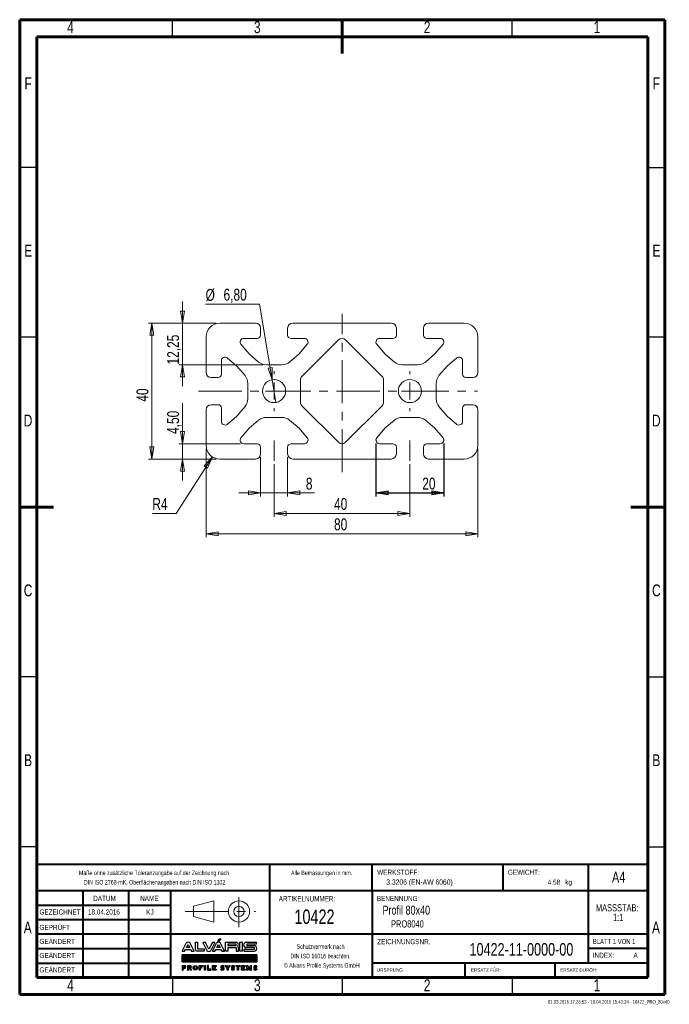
# Model space of a CAD drawing. Header units: millimetres. Extents: x 15 to 206, y 2 to 292.
import ezdxf

# ---------------------------------------------------------------- set-up
doc = ezdxf.new("R2010")
doc.units = ezdxf.units.MM
doc.header["$PDSIZE"] = -1
doc.linetypes.add('CENTERX2', pattern=[20.32, 12.7, -2.54, 2.54, -2.54])
for name, color, linetype in [('FORMAT', 7, 'Continuous'), ('GRAU', 8, 'Continuous'), ('SLD-0', 179, 'Continuous')]:
    doc.layers.add(name, color=color, linetype=linetype)
doc.styles.add('SLDTEXTSTYLE0', font='TXT', dxfattribs={"width": 0.75})
doc.styles.add('SLDTEXTSTYLE1', font='TXT', dxfattribs={"width": 0.692308})
doc.styles.add('SLDTEXTSTYLE2', font='TXT', dxfattribs={"width": 0.7})
doc.dimstyles.new('SLDDIMSTYLE0', dxfattribs={"dimtxt": 3.5, "dimasz": 3.556, "dimexe": 0, "dimexo": 0.0625, "dimgap": 0.875, "dimtad": 1, "dimrnd": 1e-09, "dimzin": 12, "dimdsep": 46, "dimtxsty": 'SLDTEXTSTYLE0', "dimblk1": 'CLOSED', "dimblk2": 'CLOSED', "dimsah": 1, "dimcen": 0.09, "dimadec": 0, "dimazin": 3, "dimtfac": 1, "dimtmove": 0, "dimatfit": 0, "dimldrblk": 'CLOSED', "dimfxl": 1, "dimfrac": 2, "dimtolj": 1, "dimtzin": 12, "dimarcsym": 0})
doc.dimstyles.new('SLDDIMSTYLE1', dxfattribs={"dimtxt": 3.5, "dimasz": 3.556, "dimexe": 0, "dimexo": 0.0625, "dimgap": 0.875, "dimtad": 1, "dimrnd": 1e-09, "dimzin": 12, "dimdsep": 46, "dimtxsty": 'SLDTEXTSTYLE0', "dimblk1": 'CLOSED', "dimblk2": 'CLOSED', "dimsah": 1, "dimcen": 0.09, "dimadec": 0, "dimazin": 3, "dimtfac": 1, "dimtofl": 0, "dimtmove": 0, "dimatfit": 3, "dimldrblk": 'CLOSED', "dimfxl": 1, "dimfrac": 2, "dimtolj": 1, "dimtzin": 12, "dimarcsym": 0})
doc.dimstyles.new('SLDDIMSTYLE2', dxfattribs={"dimtxt": 3.5, "dimasz": 3.556, "dimexe": 0, "dimexo": 0.0625, "dimgap": 0.875, "dimtad": 0, "dimtih": 1, "dimtoh": 1, "dimrnd": 1e-09, "dimzin": 12, "dimdsep": 46, "dimtxsty": 'SLDTEXTSTYLE0', "dimblk1": 'CLOSED', "dimblk2": 'CLOSED', "dimsah": 1, "dimcen": 0, "dimadec": 0, "dimazin": 3, "dimtfac": 1, "dimtofl": 0, "dimtmove": 0, "dimatfit": 3, "dimldrblk": 'CLOSED', "dimfxl": 1, "dimfrac": 2, "dimtolj": 1, "dimtzin": 12, "dimarcsym": 0})
doc.dimstyles.new('SLDDIMSTYLE3', dxfattribs={"dimtxt": 3.5, "dimasz": 3.556, "dimexe": 0, "dimexo": 0.0625, "dimgap": 0.875, "dimtad": 0, "dimtih": 1, "dimtoh": 1, "dimrnd": 1e-09, "dimzin": 12, "dimdsep": 46, "dimtxsty": 'SLDTEXTSTYLE0', "dimblk1": 'NONE', "dimblk2": 'CLOSED', "dimsah": 1, "dimcen": 0, "dimadec": 0, "dimazin": 3, "dimtfac": 1, "dimtmove": 0, "dimatfit": 3, "dimldrblk": 'NONE', "dimfxl": 1, "dimfrac": 2, "dimtolj": 1, "dimtzin": 12, "dimarcsym": 0})

# ---------------------------------------------------------------- blocks, each defined once
blk = doc.blocks.new('Block2')
at = {"color": 7, "linetype": 'Continuous', "lineweight": 0}
for p, q in [((276.07, 30.81), (282.06, 32.4)), ((282.06, 32.4), (282.06, 26.16)), ((276.07, 30.81), (276.07, 27.78)), ((276.07, 27.78), (282.06, 26.16))]:
    blk.add_line(p, q, dxfattribs=at)
at = {"color": 7, "linetype": 'CENTERX2', "lineweight": 0}
for p, q in [((289.49, 33.46), (289.49, 24.67)), ((273.66, 29.29), (294.36, 29.29))]:
    blk.add_line(p, q, dxfattribs=at)
at = {"color": 7, "linetype": 'Continuous', "lineweight": 0}
for radius in [3.12, 1.52]:
    blk.add_circle((289.49, 29.29), radius, dxfattribs=at)
blk.add_attdef('AUTOATTR7', (0, 0), '', height=1, dxfattribs=at)
blk = doc.blocks.new('ALVARIS-LOGO_BL1')
at = {"layer": 'SLD-0', "color": 2, "linetype": 'Continuous'}
for p, q in [((-368.6, 33.5), (-327.7, 110.4)), ((-325.1, 67.6), (-308.8, 98.1)), ((-308.8, 98.1), (-292.6, 67.6)), ((-249, 33.5), (-289.9, 110.4)), ((-239.9, 121.2), (-218.3, 121.2)), ((-239.9, 121.2), (-239.9, 55)), ((-218.3, 121.2), (-218.3, 55)), ((-139.8, 117.8), (-165.3, 117.8)), ((-165.3, 117.8), (-124.3, 40.9)), ((-105.4, 53.2), (-139.8, 117.8)), ((-71, 117.8), (-105.4, 53.2)), ((-45.6, 117.8), (-86.5, 40.9)), ((-71.1, 33.5), (-30.2, 110.4)), ((-45.6, 117.8), (-71, 117.8)), ((-27.6, 67.6), (-11.3, 98.1)), ((-18.5, 130.5), (-6, 152.4)), ((-18.5, 130.5), (-2.9, 130.5)), ((-11.3, 98.1), (4.9, 67.6)), ((-6, 152.4), (14.6, 152.4)), ((-2.9, 130.5), (14.6, 152.4)), ((48.5, 33.5), (7.6, 110.4)), ((59.3, 33.5), (59.3, 121.2)), ((59.3, 121.2), (161.1, 121.2)), ((82.2, 100.8), (82.2, 88)), ((161.1, 100.8), (82.2, 100.8)), ((161.1, 88), (161.1, 100.8)), ((198.5, 33.5), (198.5, 121.2)), ((198.5, 121.2), (224.9, 121.2)), ((224.9, 33.5), (224.9, 121.2)), ((260.8, 121.2), (359.8, 121.2)), ((359.8, 102.2), (267.3, 102.2)), ((267.3, 102.2), (267.3, 88)), ((359.8, 121.2), (359.8, 102.2)), ((-368.6, 33.5), (-343.2, 33.5)), ((-343.2, 33.5), (-335.2, 48.5)), ((-335.2, 48.5), (-282.4, 48.5)), ((-292.6, 67.6), (-325.1, 67.6)), ((-282.4, 48.5), (-274.4, 33.5)), ((-274.4, 33.5), (-249, 33.5)), ((-218.3, 55), (-151.8, 55)), ((-151.8, 33.5), (-218.3, 33.5)), ((-151.8, 55), (-151.8, 33.5)), ((-71.1, 33.5), (-45.7, 33.5)), ((-45.7, 33.5), (-37.7, 48.5)), ((-37.7, 48.5), (15.1, 48.5)), ((4.9, 67.6), (-27.6, 67.6)), ((15.1, 48.5), (23.1, 33.5)), ((23.1, 33.5), (48.5, 33.5)), ((82.2, 33.5), (59.3, 33.5)), ((82.2, 88), (161.1, 88)), ((82.2, 67.6), (82.2, 33.5)), ((82.2, 67.6), (161.1, 67.6)), ((161.1, 67.6), (161.1, 33.5)), ((161.1, 33.5), (184, 33.5)), ((184, 33.5), (184, 67.6)), ((224.9, 33.5), (198.5, 33.5)), ((241.1, 33.5), (241.1, 52.7)), ((241.1, 52.7), (341.3, 52.7)), ((241.1, 33.5), (340, 33.5)), ((341.3, 67.6), (260.8, 67.6)), ((267.3, 88), (340, 88)), ((341.3, 52.7), (341.3, 67.6)), ((-368.6, -1.7), (365.4, -1.7)), ((-368.6, -72.5), (-368.6, -1.7)), ((365.4, -1.7), (-368.6, -1.7)), ((-368.6, -1.7), (-368.6, -72.5)), ((-368.6, -71.5), (-298.8, -1.7)), ((-368.6, -67.5), (-302.8, -1.7)), ((-368.6, -63.6), (-306.7, -1.7)), ((-368.6, -59.6), (-310.7, -1.7)), ((-368.6, -55.7), (-314.6, -1.7)), ((-368.6, -51.7), (-318.6, -1.7)), ((-368.6, -47.8), (-322.5, -1.7)), ((-368.6, -43.8), (-326.5, -1.7)), ((-368.6, -39.9), (-330.5, -1.7)), ((-368.6, -35.9), (-334.4, -1.7)), ((-368.6, -31.9), (-338.4, -1.7)), ((-368.6, -28), (-342.3, -1.7)), ((-368.6, -24), (-346.3, -1.7)), ((-368.6, -20.1), (-350.2, -1.7)), ((-368.6, -16.1), (-354.2, -1.7)), ((-368.6, -12.2), (-358.1, -1.7)), ((-368.6, -8.2), (-362.1, -1.7)), ((-368.6, -4.3), (-366, -1.7)), ((365.4, -72.5), (-368.6, -72.5)), ((-368.6, -72.5), (365.4, -72.5)), ((-365.7, -72.5), (-294.9, -1.7)), ((-361.7, -72.5), (-290.9, -1.7)), ((-357.8, -72.5), (-287, -1.7)), ((-353.8, -72.5), (-283, -1.7)), ((-349.8, -72.5), (-279.1, -1.7)), ((-345.9, -72.5), (-275.1, -1.7)), ((-341.9, -72.5), (-271.2, -1.7)), ((-338, -72.5), (-267.2, -1.7)), ((-334, -72.5), (-263.2, -1.7)), ((-330.1, -72.5), (-259.3, -1.7)), ((-326.1, -72.5), (-255.3, -1.7)), ((-322.2, -72.5), (-251.4, -1.7)), ((-318.2, -72.5), (-247.4, -1.7)), ((-314.3, -72.5), (-243.5, -1.7)), ((-310.3, -72.5), (-239.5, -1.7)), ((-306.4, -72.5), (-235.6, -1.7)), ((-302.4, -72.5), (-231.6, -1.7)), ((-298.5, -72.5), (-227.7, -1.7)), ((-294.5, -72.5), (-223.7, -1.7)), ((-290.5, -72.5), (-219.8, -1.7)), ((-286.6, -72.5), (-215.8, -1.7)), ((-282.6, -72.5), (-211.8, -1.7)), ((-278.7, -72.5), (-207.9, -1.7)), ((-274.7, -72.5), (-203.9, -1.7)), ((-270.8, -72.5), (-200, -1.7)), ((-266.8, -72.5), (-196, -1.7)), ((-262.9, -72.5), (-192.1, -1.7)), ((-258.9, -72.5), (-188.1, -1.7)), ((-255, -72.5), (-184.2, -1.7)), ((-251, -72.5), (-180.2, -1.7)), ((-247.1, -72.5), (-176.3, -1.7)), ((-243.1, -72.5), (-172.3, -1.7)), ((-239.2, -72.5), (-168.4, -1.7)), ((-235.2, -72.5), (-164.4, -1.7)), ((-231.2, -72.5), (-160.5, -1.7)), ((-227.3, -72.5), (-156.5, -1.7)), ((-223.3, -72.5), (-152.5, -1.7)), ((-219.4, -72.5), (-148.6, -1.7)), ((-215.4, -72.5), (-144.6, -1.7)), ((-211.5, -72.5), (-140.7, -1.7)), ((-207.5, -72.5), (-136.7, -1.7)), ((-203.6, -72.5), (-132.8, -1.7)), ((-199.6, -72.5), (-128.8, -1.7)), ((-195.7, -72.5), (-124.9, -1.7)), ((-191.7, -72.5), (-120.9, -1.7)), ((-187.8, -72.5), (-117, -1.7)), ((-183.8, -72.5), (-113, -1.7)), ((-179.8, -72.5), (-109.1, -1.7)), ((-175.9, -72.5), (-105.1, -1.7)), ((-171.9, -72.5), (-101.2, -1.7)), ((-168, -72.5), (-97.2, -1.7)), ((-164, -72.5), (-93.2, -1.7)), ((-160.1, -72.5), (-89.3, -1.7)), ((-156.1, -72.5), (-85.3, -1.7)), ((-152.2, -72.5), (-81.4, -1.7)), ((-148.2, -72.5), (-77.4, -1.7)), ((-144.3, -72.5), (-73.5, -1.7)), ((-140.3, -72.5), (-69.5, -1.7)), ((-136.4, -72.5), (-65.6, -1.7)), ((-132.4, -72.5), (-61.6, -1.7)), ((-128.5, -72.5), (-57.7, -1.7)), ((-124.5, -72.5), (-53.7, -1.7)), ((-120.5, -72.5), (-49.8, -1.7)), ((-116.6, -72.5), (-45.8, -1.7)), ((-112.6, -72.5), (-41.8, -1.7)), ((-108.7, -72.5), (-37.9, -1.7)), ((-104.7, -72.5), (-33.9, -1.7)), ((-100.8, -72.5), (-30, -1.7)), ((-96.8, -72.5), (-26, -1.7)), ((-92.9, -72.5), (-22.1, -1.7)), ((-88.9, -72.5), (-18.1, -1.7)), ((-85, -72.5), (-14.2, -1.7)), ((-81, -72.5), (-10.2, -1.7)), ((-77.1, -72.5), (-6.3, -1.7)), ((-73.1, -72.5), (-2.3, -1.7)), ((-69.2, -72.5), (1.6, -1.7)), ((-65.2, -72.5), (5.6, -1.7)), ((-61.2, -72.5), (9.5, -1.7)), ((-57.3, -72.5), (13.5, -1.7)), ((-53.3, -72.5), (17.5, -1.7)), ((-49.4, -72.5), (21.4, -1.7)), ((-45.4, -72.5), (25.4, -1.7)), ((-41.5, -72.5), (29.3, -1.7)), ((-37.5, -72.5), (33.3, -1.7)), ((-33.6, -72.5), (37.2, -1.7)), ((-29.6, -72.5), (41.2, -1.7)), ((-25.7, -72.5), (45.1, -1.7)), ((-21.7, -72.5), (49.1, -1.7)), ((-17.8, -72.5), (53, -1.7)), ((-13.8, -72.5), (57, -1.7)), ((-9.8, -72.5), (60.9, -1.7)), ((-5.9, -72.5), (64.9, -1.7)), ((-1.9, -72.5), (68.8, -1.7)), ((2, -72.5), (72.8, -1.7)), ((6, -72.5), (76.8, -1.7)), ((9.9, -72.5), (80.7, -1.7)), ((13.9, -72.5), (84.7, -1.7)), ((17.8, -72.5), (88.6, -1.7)), ((21.8, -72.5), (92.6, -1.7)), ((25.7, -72.5), (96.5, -1.7)), ((29.7, -72.5), (100.5, -1.7)), ((33.6, -72.5), (104.4, -1.7)), ((37.6, -72.5), (108.4, -1.7)), ((41.5, -72.5), (112.3, -1.7)), ((45.5, -72.5), (116.3, -1.7)), ((49.5, -72.5), (120.2, -1.7)), ((53.4, -72.5), (124.2, -1.7)), ((57.4, -72.5), (128.1, -1.7)), ((61.3, -72.5), (132.1, -1.7)), ((65.3, -72.5), (136.1, -1.7)), ((69.2, -72.5), (140, -1.7)), ((73.2, -72.5), (144, -1.7)), ((77.1, -72.5), (147.9, -1.7)), ((81.1, -72.5), (151.9, -1.7)), ((85, -72.5), (155.8, -1.7)), ((89, -72.5), (159.8, -1.7)), ((92.9, -72.5), (163.7, -1.7)), ((96.9, -72.5), (167.7, -1.7)), ((100.8, -72.5), (171.6, -1.7)), ((104.8, -72.5), (175.6, -1.7)), ((108.8, -72.5), (179.5, -1.7)), ((112.7, -72.5), (183.5, -1.7)), ((116.7, -72.5), (187.5, -1.7)), ((120.6, -72.5), (191.4, -1.7)), ((124.6, -72.5), (195.4, -1.7)), ((128.5, -72.5), (199.3, -1.7)), ((132.5, -72.5), (203.3, -1.7)), ((136.4, -72.5), (207.2, -1.7)), ((140.4, -72.5), (211.2, -1.7)), ((144.3, -72.5), (215.1, -1.7)), ((148.3, -72.5), (219.1, -1.7)), ((152.2, -72.5), (223, -1.7)), ((156.2, -72.5), (227, -1.7)), ((160.1, -72.5), (230.9, -1.7)), ((164.1, -72.5), (234.9, -1.7)), ((168.1, -72.5), (238.8, -1.7)), ((172, -72.5), (242.8, -1.7)), ((176, -72.5), (246.8, -1.7)), ((179.9, -72.5), (250.7, -1.7)), ((183.9, -72.5), (254.7, -1.7)), ((187.8, -72.5), (258.6, -1.7)), ((191.8, -72.5), (262.6, -1.7)), ((195.7, -72.5), (266.5, -1.7)), ((199.7, -72.5), (270.5, -1.7)), ((203.6, -72.5), (274.4, -1.7)), ((207.6, -72.5), (278.4, -1.7)), ((211.5, -72.5), (282.3, -1.7)), ((215.5, -72.5), (286.3, -1.7)), ((219.5, -72.5), (290.2, -1.7)), ((223.4, -72.5), (294.2, -1.7)), ((227.4, -72.5), (298.1, -1.7)), ((231.3, -72.5), (302.1, -1.7)), ((235.3, -72.5), (306.1, -1.7)), ((239.2, -72.5), (310, -1.7)), ((243.2, -72.5), (314, -1.7)), ((247.1, -72.5), (317.9, -1.7)), ((251.1, -72.5), (321.9, -1.7)), ((255, -72.5), (325.8, -1.7)), ((259, -72.5), (329.8, -1.7)), ((262.9, -72.5), (333.7, -1.7)), ((266.9, -72.5), (337.7, -1.7)), ((270.8, -72.5), (341.6, -1.7)), ((274.8, -72.5), (345.6, -1.7)), ((278.8, -72.5), (349.5, -1.7)), ((282.7, -72.5), (353.5, -1.7)), ((286.7, -72.5), (357.5, -1.7)), ((290.6, -72.5), (361.4, -1.7)), ((294.6, -72.5), (365.4, -1.7)), ((298.5, -72.5), (365.4, -5.6)), ((302.5, -72.5), (365.4, -9.5)), ((306.4, -72.5), (365.4, -13.5)), ((310.4, -72.5), (365.4, -17.4)), ((314.3, -72.5), (365.4, -21.4)), ((318.3, -72.5), (365.4, -25.3)), ((322.2, -72.5), (365.4, -29.3)), ((326.2, -72.5), (365.4, -33.2)), ((330.1, -72.5), (365.4, -37.2)), ((334.1, -72.5), (365.4, -41.1)), ((338.1, -72.5), (365.4, -45.1)), ((342, -72.5), (365.4, -49.1)), ((346, -72.5), (365.4, -53)), ((349.9, -72.5), (365.4, -57)), ((353.9, -72.5), (365.4, -60.9)), ((357.8, -72.5), (365.4, -64.9)), ((361.8, -72.5), (365.4, -68.8)), ((365.4, -1.7), (365.4, -72.5)), ((365.4, -72.5), (365.4, -1.7)), ((-368.6, -108.1), (-368.6, -152.4)), ((-368.6, -108.1), (-345.2, -108.1)), ((-368.6, -152.4), (-359.4, -152.4)), ((-359.4, -127.2), (-359.4, -117.3)), ((-359.4, -117.3), (-346.2, -117.3)), ((-359.4, -127.2), (-346.2, -127.2)), ((-359.4, -152.4), (-359.4, -136.5)), ((-359.4, -136.5), (-345.2, -136.5)), ((-314.5, -108.1), (-314.5, -152.4)), ((-314.5, -108.1), (-291.1, -108.1)), ((-314.5, -152.4), (-305.3, -152.4)), ((-305.3, -127.2), (-305.3, -117.3)), ((-305.3, -117.3), (-292, -117.3)), ((-305.3, -127.2), (-292, -127.2)), ((-305.3, -152.4), (-305.3, -136.5)), ((-305.3, -136.5), (-295.3, -136.5)), ((-295.3, -136.5), (-286.5, -152.4)), ((-275, -152.4), (-286.5, -152.4)), ((-284.6, -134.9), (-275, -152.4)), ((-200.9, -108.1), (-166.2, -108.1)), ((-200.9, -152.4), (-200.9, -108.1)), ((-191.2, -152.4), (-200.9, -152.4)), ((-166.2, -117.3), (-191.2, -117.3)), ((-191.2, -117.3), (-191.2, -124.8)), ((-191.2, -124.8), (-176.7, -124.8)), ((-176.7, -133.5), (-191.2, -133.5)), ((-191.2, -133.5), (-191.2, -152.4)), ((-176.7, -124.8), (-176.7, -133.5)), ((-166.2, -108.1), (-166.2, -117.3)), ((-149.7, -108.1), (-140, -108.1)), ((-149.7, -152.4), (-149.7, -108.1)), ((-140, -152.4), (-149.7, -152.4)), ((-140, -108.1), (-140, -152.4)), ((-119.3, -108.1), (-119.3, -152.4)), ((-109.6, -108.1), (-119.3, -108.1)), ((-119.3, -152.4), (-85.2, -152.4)), ((-109.6, -142.7), (-109.6, -108.1)), ((-85.2, -142.7), (-109.6, -142.7)), ((-85.2, -152.4), (-85.2, -142.7)), ((-68.9, -152.4), (-68.9, -108.1)), ((-68.9, -108.1), (-35, -108.1)), ((-35, -152.4), (-68.9, -152.4)), ((-35, -117.3), (-58.9, -117.3)), ((-58.9, -117.3), (-58.9, -124.8)), ((-58.9, -124.8), (-45.3, -124.8)), ((-45.3, -132.9), (-58.9, -132.9)), ((-58.9, -132.9), (-58.9, -142.7)), ((-58.9, -142.7), (-35, -142.7)), ((-45.3, -124.8), (-45.3, -132.9)), ((-35, -108.1), (-35, -117.3)), ((-35, -142.7), (-35, -152.4)), ((17.6, -139.1), (10.3, -145.2)), ((27, -126.1), (28.9, -126.1)), ((27, -135.3), (28.9, -135.3)), ((38.3, -122.2), (45.7, -116.2)), ((55.9, -108.1), (67.4, -108.1)), ((74.5, -135.1), (55.9, -108.1)), ((67.4, -108.1), (79.2, -127.4)), ((74.5, -152.4), (74.5, -135.1)), ((83.9, -152.4), (74.5, -152.4)), ((79.2, -127.4), (91, -108.1)), ((102.5, -108.1), (83.9, -135.1)), ((83.9, -135.1), (83.9, -152.4)), ((91, -108.1), (102.5, -108.1)), ((120.4, -139.1), (113, -145.2)), ((129.8, -126.1), (131.6, -126.1)), ((129.8, -135.3), (131.6, -135.3)), ((141.1, -122.2), (148.4, -116.2)), ((161.8, -117.3), (161.8, -108.1)), ((161.8, -108.1), (199.3, -108.1)), ((175.8, -117.3), (161.8, -117.3)), ((175.8, -152.4), (175.8, -117.3)), ((185.6, -152.4), (175.8, -152.4)), ((199.3, -117.3), (185.6, -117.3)), ((185.6, -117.3), (185.6, -152.4)), ((199.3, -108.1), (199.3, -117.3)), ((216.2, -152.4), (216.2, -108.1)), ((216.2, -108.1), (250.1, -108.1)), ((250.1, -152.4), (216.2, -152.4)), ((250.1, -117.3), (226.2, -117.3)), ((226.2, -117.3), (226.2, -124.8)), ((226.2, -124.8), (239.8, -124.8)), ((239.8, -132.9), (226.2, -132.9)), ((226.2, -132.9), (226.2, -142.7)), ((226.2, -142.7), (250.1, -142.7)), ((239.8, -124.8), (239.8, -132.9)), ((250.1, -108.1), (250.1, -117.3)), ((250.1, -142.7), (250.1, -152.4)), ((268.4, -152.4), (268.4, -108.1)), ((268.4, -108.1), (278, -108.1)), ((278.4, -152.4), (268.4, -152.4)), ((291.1, -134.4), (278, -108.1)), ((278.4, -127.9), (291.1, -152.4)), ((278.4, -127.9), (278.4, -152.4)), ((291.1, -134.4), (304.2, -108.1)), ((303.8, -127.9), (291.1, -152.4)), ((303.8, -127.9), (303.8, -152.4)), ((303.8, -152.4), (313.8, -152.4)), ((304.2, -108.1), (313.8, -108.1)), ((313.8, -152.4), (313.8, -108.1)), ((340.6, -139.1), (333.2, -145.2)), ((350, -126.1), (351.9, -126.1)), ((350, -135.3), (351.9, -135.3)), ((361.3, -122.2), (368.6, -116.2))]:
    blk.add_line(p, q, dxfattribs=at)
for centre, radius, start, end in [((-308.8, 99.3), 21.9, 30.42764, 149.57236), ((-11.3, 99.3), 21.9, 30.42764, 149.57236), ((156.9, 94.5), 27, 321.76228, 80.96222), ((262.3, 94.4), 26.9, 93.03544, 266.96456), ((-218.3, 55), 21.6, 180, 270), ((-105.4, 52), 21.9, 210.42764, 329.57236), ((161, 61.2), 23.9, 15.46235, 43.90993), ((338.1, 60.7), 27.3, 273.93117, 86.06883), ((-346.2, -122.3), 4.96, 270, 90), ((-345.2, -122.3), 14.2, 270, 90), ((-292, -122.3), 4.96, 270, 90), ((-291.1, -122.3), 14.2, 297.02151, 90), ((28.9, -127.2), 16.5, 226.72744, 270.01421), ((27, -134.2), 16.5, 46.72744, 90.01421), ((131.6, -127.2), 16.5, 226.72744, 270.01421), ((129.8, -134.2), 16.5, 46.72744, 90.01421), ((351.9, -127.2), 16.5, 226.72744, 270.01421), ((350, -134.2), 16.5, 46.72744, 90.01421)]:
    blk.add_arc(centre, radius, start, end, dxfattribs=at)
for centre, major_axis, ratio in [((-239.3, -130.2), (0, 22.2), 0.948396), ((-239.3, -130.1), (0, 13.9), 0.802774)]:
    blk.add_ellipse(centre, major_axis=major_axis, ratio=ratio, dxfattribs=at)
for centre, major_axis, ratio, start_param, end_param in [((27, -122.1), (-16.6, 0), 0.794296, 4.712389, 7.853982), ((28.9, -139.2), (20.9, 0), 0.630369, 3.608164, 4.712389), ((27, -121.9), (-6.28, 0), 0.661774, 4.712389, 7.853982), ((27, -122.1), (-20.9, 0), 0.630369, 3.608164, 4.712389), ((28.9, -139.2), (16.6, 0), 0.794296, 4.712389, 7.853982), ((28.9, -139.5), (6.28, 0), 0.661774, 4.712389, 7.853982), ((129.8, -122.1), (-16.6, 0), 0.794296, 4.712389, 7.853982), ((131.6, -139.2), (20.9, 0), 0.630369, 3.608164, 4.712389), ((129.8, -121.9), (-6.28, 0), 0.661774, 4.712389, 7.853982), ((129.8, -122.1), (-20.9, 0), 0.630369, 3.608164, 4.712389), ((131.6, -139.2), (16.6, 0), 0.794296, 4.712389, 7.853982), ((131.6, -139.5), (6.28, 0), 0.661774, 4.712389, 7.853982), ((350, -122.1), (-16.6, 0), 0.794296, 4.712389, 7.853982), ((351.9, -139.2), (20.9, 0), 0.630369, 3.608164, 4.712389), ((350, -121.9), (-6.28, 0), 0.661774, 4.712389, 7.853982), ((350, -122.1), (-20.9, 0), 0.630369, 3.608164, 4.712389), ((351.9, -139.2), (16.6, 0), 0.794296, 4.712389, 7.853982), ((351.9, -139.5), (6.28, 0), 0.661774, 4.712389, 7.853982)]:
    blk.add_ellipse(centre, major_axis=major_axis, ratio=ratio, start_param=start_param, end_param=end_param, dxfattribs=at)
blk = doc.blocks.new('SW_NOTE_0')
at = {"color": 0, "linetype": 'Continuous', "lineweight": 0, "char_height": 2.117, "attachment_point": 2, "style": 'SLDTEXTSTYLE0'}
for s, insert in [('MASSSTAB:', (6.98, 2.73)), ('1:1', (7.25, -0.09))]:
    blk.add_mtext(s, dxfattribs=dict(at, insert=insert))
blk = doc.blocks.new('SW_NOTE_1')
at = {"color": 0, "linetype": 'Continuous', "lineweight": 0, "char_height": 1.3229, "attachment_point": 2, "style": 'SLDTEXTSTYLE2'}
for s, insert in [('Schutzvermerk nach', (8.16, 1.71)), ('DIN ISO 16016 beachten.', (8.15, -1.06)), ('© Alvaris Profile Systems GmbH', (8.5, -3.82))]:
    blk.add_mtext(s, dxfattribs=dict(at, insert=insert))
blk = doc.blocks.new('SW_NOTE_2')
at = {"color": 0, "linetype": 'Continuous', "lineweight": 0, "char_height": 1.3229, "attachment_point": 2, "style": 'SLDTEXTSTYLE2'}
for s, insert in [('Maße ohne zusätzliche Toleranzangabe auf der Zeichnung nach', (25.55, 1.71)), ('DIN ISO 2768-mK, Oberflächenangaben nach DIN ISO 1302', (25.69, -1.06))]:
    blk.add_mtext(s, dxfattribs=dict(at, insert=insert))
blk = doc.blocks.new('_CLOSED')
at = {"color": 0, "linetype": 'ByBlock', "lineweight": -2}
for p, q in [((-1, 0.166667), (0, 0)), ((-1, 0.166667), (-1, -0.166667)), ((0, 0), (-1, -0.166667)), ((0, 0), (-1, 0))]:
    blk.add_line(p, q, dxfattribs=at)
blk = doc.blocks.new('_D')
at = {"layer": 'GRAU'}
for p, q in [((119.9, 167.24), (119.9, 151.66)), ((139.9, 167.24), (139.9, 151.66)), ((119.9, 152.66), (139.9, 152.66))]:
    blk.add_line(p, q, dxfattribs=at)
at = {"layer": 'GRAU', "xscale": 3.556, "yscale": 3.556}
for p, rotation in [((119.9, 152.66), 180.0000000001), ((139.9, 152.66), 1e-10)]:
    blk.add_blockref('_CLOSED', p, dxfattribs=dict(at, rotation=rotation))
at = {"layer": 'GRAU', "insert": (133.54, 157.17), "char_height": 3.5, "attachment_point": 1, "style": 'SLDTEXTSTYLE0'}
blk.add_mtext('20', dxfattribs=at)
blk = doc.blocks.new('_D_1')
at = {"color": 7, "linetype": 'Continuous', "lineweight": 0}
for p, q in [((89.9, 161.16), (89.9, 145.66)), ((129.9, 161.16), (129.9, 145.66)), ((89.9, 146.66), (129.9, 146.66))]:
    blk.add_line(p, q, dxfattribs=at)
at = {"color": 7, "linetype": 'Continuous', "lineweight": 0, "xscale": 3.556, "yscale": 3.556, "rotation": 180}
blk.add_blockref('_CLOSED', (89.9, 146.66, -500), dxfattribs=at)
at = {"color": 7, "linetype": 'Continuous', "lineweight": 0, "xscale": 3.556, "yscale": 3.556}
blk.add_blockref('_CLOSED', (129.9, 146.66, -500), dxfattribs=at)
at = {"color": 7, "linetype": 'Continuous', "lineweight": 0, "insert": (107.56, 151.17), "char_height": 3.5, "attachment_point": 1, "style": 'SLDTEXTSTYLE0'}
blk.add_mtext('40', dxfattribs=at)
blk = doc.blocks.new('_D_2')
at = {"color": 7, "linetype": 'Continuous', "lineweight": 0}
for p, q in [((69.9, 165.66), (69.9, 139.66)), ((149.9, 165.66), (149.9, 139.66)), ((69.9, 140.66), (149.9, 140.66))]:
    blk.add_line(p, q, dxfattribs=at)
at = {"color": 7, "linetype": 'Continuous', "lineweight": 0, "xscale": 3.556, "yscale": 3.556, "rotation": 180}
blk.add_blockref('_CLOSED', (69.9, 140.66, -500), dxfattribs=at)
at = {"color": 7, "linetype": 'Continuous', "lineweight": 0, "xscale": 3.556, "yscale": 3.556}
blk.add_blockref('_CLOSED', (149.9, 140.66, -500), dxfattribs=at)
at = {"color": 7, "linetype": 'Continuous', "lineweight": 0, "insert": (107.56, 145.17), "char_height": 3.5, "attachment_point": 1, "style": 'SLDTEXTSTYLE0'}
blk.add_mtext('80', dxfattribs=at)
blk = doc.blocks.new('_D_3')
at = {"color": 7, "linetype": 'Continuous', "lineweight": 0}
for p, q in [((62.93, 167.16), (62.93, 179.09)), ((79.99, 167.16), (61.93, 167.16)), ((62.93, 162.66), (62.93, 167.16)), ((72.9, 162.66), (61.93, 162.66)), ((62.93, 162.66), (62.93, 156.31))]:
    blk.add_line(p, q, dxfattribs=at)
at = {"color": 7, "linetype": 'Continuous', "lineweight": 0, "xscale": 3.556, "yscale": 3.556}
for p, rotation in [((62.93, 167.16, -500), 270), ((62.93, 162.66, -500), 90)]:
    blk.add_blockref('_CLOSED', p, dxfattribs=dict(at, rotation=rotation))
at = {"color": 7, "linetype": 'Continuous', "lineweight": 0, "insert": (58.42, 170.04), "char_height": 3.5, "attachment_point": 1, "rotation": 90, "style": 'SLDTEXTSTYLE0'}
blk.add_mtext('4,50', dxfattribs=at)
blk = doc.blocks.new('_D_4')
at = {"color": 7, "linetype": 'Continuous', "lineweight": 0}
for p, q in [((62.93, 202.66), (62.93, 209.01)), ((72.9, 202.66), (61.93, 202.66)), ((62.93, 202.66), (62.93, 190.41)), ((86.71, 190.41), (61.93, 190.41)), ((62.93, 190.41), (62.93, 184.06))]:
    blk.add_line(p, q, dxfattribs=at)
at = {"color": 7, "linetype": 'Continuous', "lineweight": 0, "xscale": 3.556, "yscale": 3.556}
for p, rotation in [((62.93, 202.66, -500), 270), ((62.93, 190.41, -500), 90)]:
    blk.add_blockref('_CLOSED', p, dxfattribs=dict(at, rotation=rotation))
at = {"color": 7, "linetype": 'Continuous', "lineweight": 0, "insert": (58.42, 190.48), "char_height": 3.5, "attachment_point": 1, "rotation": 90, "style": 'SLDTEXTSTYLE0'}
blk.add_mtext('12,25', dxfattribs=at)
blk = doc.blocks.new('_D_5')
at = {"color": 7, "linetype": 'Continuous', "lineweight": 0}
for p, q in [((72.9, 202.66), (52.9, 202.66)), ((53.9, 202.66), (53.9, 162.66)), ((72.9, 162.66), (52.9, 162.66))]:
    blk.add_line(p, q, dxfattribs=at)
at = {"color": 7, "linetype": 'Continuous', "lineweight": 0, "xscale": 3.556, "yscale": 3.556}
for p, rotation in [((53.9, 202.66, -500), 90), ((53.9, 162.66, -500), 270)]:
    blk.add_blockref('_CLOSED', p, dxfattribs=dict(at, rotation=rotation))
at = {"color": 7, "linetype": 'Continuous', "lineweight": 0, "insert": (49.39, 179.55), "char_height": 3.5, "attachment_point": 1, "rotation": 90, "style": 'SLDTEXTSTYLE0'}
blk.add_mtext('40', dxfattribs=at)
blk = doc.blocks.new('_D_6')
at = {"color": 7, "linetype": 'Continuous', "lineweight": 0}
for p, q in [((71.74, 163.29), (61.06, 146.66)), ((61.06, 146.66), (54.06, 146.66))]:
    blk.add_line(p, q, dxfattribs=at)
at = {"color": 7, "linetype": 'Continuous', "lineweight": 0, "xscale": 3.556, "yscale": 3.556, "rotation": 57.2994131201}
blk.add_blockref('_CLOSED', (71.74, 163.29, -500), dxfattribs=at)
at = {"color": 7, "linetype": 'Continuous', "lineweight": 0, "insert": (54.06, 151.17), "char_height": 3.5, "attachment_point": 1, "style": 'SLDTEXTSTYLE0'}
blk.add_mtext('R4', dxfattribs=at)
blk = doc.blocks.new('_D_7')
at = {"color": 7, "linetype": 'Continuous', "lineweight": 0}
for p, q in [((85.65, 208.22), (69.74, 208.22)), ((89.35, 186.01), (85.65, 208.22)), ((90.46, 179.3), (89.35, 186.01))]:
    blk.add_line(p, q, dxfattribs=at)
at = {"color": 7, "linetype": 'Continuous', "lineweight": 0, "xscale": 3.556, "yscale": 3.556, "rotation": 279.4396938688}
blk.add_blockref('_CLOSED', (89.35, 186.01, -500), dxfattribs=at)
at = {"color": 7, "linetype": 'Continuous', "lineweight": 0, "char_height": 3.5, "attachment_point": 1, "style": 'SLDTEXTSTYLE0'}
for s, insert in [('%%c', (69.74, 212.73)), ('6,80', (75.02, 212.78))]:
    blk.add_mtext(s, dxfattribs=dict(at, insert=insert))
blk = doc.blocks.new('_NONE')
blk = doc.blocks.new('_D_8')
at = {"color": 7, "linetype": 'Continuous', "lineweight": 0}
for p, q in [((85.9, 163.16), (85.9, 151.66)), ((93.9, 163.16), (93.9, 151.66)), ((85.9, 152.66), (79.55, 152.66)), ((85.9, 152.66), (93.9, 152.66)), ((93.9, 152.66), (101.85, 152.66))]:
    blk.add_line(p, q, dxfattribs=at)
at = {"color": 7, "linetype": 'Continuous', "lineweight": 0, "xscale": 3.556, "yscale": 3.556}
blk.add_blockref('_CLOSED', (85.9, 152.66, -500), dxfattribs=at)
at = {"color": 7, "linetype": 'Continuous', "lineweight": 0, "xscale": 3.556, "yscale": 3.556, "rotation": 180}
blk.add_blockref('_CLOSED', (93.9, 152.66, -500), dxfattribs=at)
at = {"color": 7, "linetype": 'Continuous', "lineweight": 0, "insert": (99.26, 157.17), "char_height": 3.5, "attachment_point": 1, "style": 'SLDTEXTSTYLE0'}
blk.add_mtext('8', dxfattribs=at)
blk = doc.blocks.new('SW_CENTERMARKSYMBOL_0')
at = {"color": 0, "linetype": 'Continuous', "lineweight": 0}
for p, q in [((0, 5), (0, 5.9)), ((-5, 0), (-5.9, 0)), ((0, 0), (-2.5, 0)), ((0, 0), (0, 2.5)), ((0, 0), (0, -2.5)), ((0, 0), (2.5, 0)), ((5, 0), (5.9, 0)), ((0, -5), (0, -5.9))]:
    blk.add_line(p, q, dxfattribs=at)
blk = doc.blocks.new('SW_CENTERMARKSYMBOL_1')
at = {"color": 0, "linetype": 'Continuous', "lineweight": 0}
for p, q in [((0, 5), (0, 5.9)), ((-5, 0), (-5.9, 0)), ((0, 0), (-2.5, 0)), ((0, 0), (0, 2.5)), ((0, 0), (0, -2.5)), ((0, 0), (2.5, 0)), ((5, 0), (5.9, 0)), ((0, -5), (0, -5.9))]:
    blk.add_line(p, q, dxfattribs=at)
blk = doc.blocks.new('SW_CENTERMARKSYMBOL_2')
at = {"color": 0, "linetype": 'Continuous', "lineweight": 0}
for p, q in [((0, 5), (0, 5.9)), ((-5, 0), (-5.9, 0)), ((0, 0), (-2.5, 0)), ((0, 0), (0, 2.5)), ((0, 0), (0, -2.5)), ((0, 0), (2.5, 0)), ((5, 0), (5.9, 0)), ((0, -5), (0, -5.9))]:
    blk.add_line(p, q, dxfattribs=at)
blk = doc.blocks.new('SW_CENTERMARKSYMBOL_3')
at = {"color": 0, "linetype": 'Continuous', "lineweight": 0}
for p, q in [((0, 5), (0, 5.9)), ((-5, 0), (-5.9, 0)), ((0, 0), (-2.5, 0)), ((0, 0), (0, 2.5)), ((0, 0), (0, -2.5)), ((0, 0), (2.5, 0)), ((5, 0), (5.9, 0)), ((0, -5), (0, -5.9))]:
    blk.add_line(p, q, dxfattribs=at)

msp = doc.modelspace()

# ---------------------------------------------------------------- linework, layer by layer
at = {"color": 7, "linetype": 'Continuous', "lineweight": 60}
for p, q in [((205, 292), (15, 292)), ((15, 292), (15, 5)), ((110, 282), (110, 292)), ((205, 5), (205, 292)), ((20, 287), (200, 287)), ((20, 10), (20, 287)), ((200, 287), (200, 10)), ((15, 148.5), (25, 148.5)), ((195, 148.5), (205, 148.5)), ((20, 10), (200, 10)), ((15, 5), (205, 5))]:
    msp.add_line(p, q, dxfattribs=at)
at = {"color": 7, "linetype": 'Continuous', "lineweight": 30}
for p, q in [((60, 287), (60, 292)), ((160, 287), (160, 292)), ((20, 248.5), (15, 248.5)), ((200, 248.5), (205, 248.5)), ((20, 198.5), (15, 198.5)), ((200, 198.651), (205, 198.651)), ((20, 98.5), (15, 98.5)), ((200, 98.5), (205, 98.5)), ((20, 48.5), (15, 48.5)), ((200, 48.5), (205, 48.5)), ((60, 10), (60, 5)), ((110, 10), (110, 5)), ((160, 10), (160, 5))]:
    msp.add_line(p, q, dxfattribs=at)
at = {"color": 7, "linetype": 'CENTERX2', "lineweight": 0}
for p, q in [((109.905, 158.76), (109.905, 205.449)), ((67.666, 182.657), (149.757, 182.657)), ((89.905, 168.157), (89.905, 162.157)), ((129.905, 168.157), (129.905, 162.157))]:
    msp.add_line(p, q, dxfattribs=at)
at = {"color": 7, "linetype": 'Continuous', "lineweight": 15}
for p, q in [((84.405, 202.657), (73.905, 202.657)), ((85.905, 199.157), (85.905, 201.157)), ((93.905, 201.157), (93.905, 199.157)), ((124.405, 202.657), (95.405, 202.657)), ((125.905, 199.157), (125.905, 201.157)), ((133.905, 201.157), (133.905, 199.157)), ((145.905, 202.657), (135.405, 202.657)), ((69.905, 198.657), (69.905, 188.157)), ((80.989, 198.157), (84.905, 198.157)), ((94.905, 198.157), (98.821, 198.157)), ((108.844, 197.714), (98.094, 186.964)), ((121.715, 186.964), (110.965, 197.714)), ((120.989, 198.157), (124.905, 198.157)), ((134.905, 198.157), (138.821, 198.157)), ((149.905, 188.157), (149.905, 198.657)), ((82.526, 193.62), (80.116, 196.43)), ((99.694, 196.43), (97.284, 193.62)), ((122.526, 193.62), (120.116, 196.43)), ((139.694, 196.43), (137.284, 193.62)), ((74.405, 187.657), (74.405, 191.573)), ((76.131, 192.446), (78.941, 190.036)), ((85.324, 191.197), (82.526, 193.62)), ((97.284, 193.62), (94.485, 191.197)), ((125.324, 191.197), (122.526, 193.62)), ((137.284, 193.62), (134.485, 191.197)), ((140.868, 190.036), (143.678, 192.446)), ((145.405, 191.573), (145.405, 187.657)), ((78.941, 190.036), (81.364, 187.237)), ((92.098, 190.407), (87.712, 190.407)), ((132.098, 190.407), (127.712, 190.407)), ((138.445, 187.237), (140.868, 190.036)), ((71.405, 186.657), (73.405, 186.657)), ((97.655, 185.903), (97.655, 179.41)), ((122.155, 179.41), (122.155, 185.903)), ((146.405, 186.657), (148.405, 186.657)), ((82.155, 184.85), (82.155, 180.464)), ((137.655, 180.464), (137.655, 184.85)), ((69.905, 177.157), (69.905, 166.657)), ((73.405, 178.657), (71.405, 178.657)), ((74.405, 173.741), (74.405, 177.657)), ((81.364, 178.076), (78.941, 175.278)), ((98.094, 178.35), (108.844, 167.6)), ((110.965, 167.6), (121.715, 178.35)), ((140.868, 175.278), (138.445, 178.076)), ((145.405, 177.657), (145.405, 173.741)), ((148.405, 178.657), (146.405, 178.657)), ((149.905, 166.657), (149.905, 177.157)), ((78.941, 175.278), (76.131, 172.868)), ((82.526, 171.693), (85.324, 174.116)), ((87.712, 174.907), (92.098, 174.907)), ((94.485, 174.116), (97.284, 171.693)), ((122.526, 171.693), (125.324, 174.116)), ((127.712, 174.907), (132.098, 174.907)), ((134.485, 174.116), (137.284, 171.693)), ((143.678, 172.868), (140.868, 175.278)), ((80.116, 168.883), (82.526, 171.693)), ((97.284, 171.693), (99.694, 168.883)), ((120.116, 168.883), (122.526, 171.693)), ((137.284, 171.693), (139.694, 168.883)), ((84.905, 167.157), (80.989, 167.157)), ((85.905, 164.157), (85.905, 166.157)), ((93.905, 166.157), (93.905, 164.157)), ((98.821, 167.157), (94.905, 167.157)), ((124.905, 167.157), (120.989, 167.157)), ((125.905, 164.157), (125.905, 166.157)), ((133.905, 166.157), (133.905, 164.157)), ((138.821, 167.157), (134.905, 167.157)), ((73.905, 162.657), (84.405, 162.657)), ((95.405, 162.657), (124.405, 162.657)), ((135.405, 162.657), (145.905, 162.657))]:
    msp.add_line(p, q, dxfattribs=at)
at = {"color": 7, "linetype": 'Continuous', "lineweight": 40}
for p, q in [((20, 65.25), (20, 10)), ((200, 43.263), (20, 43.263)), ((20, 43.263), (20, 10)), ((88.645, 35.5), (88.645, 43.263)), ((118.8, 35.5), (118.8, 43.263)), ((157.357, 35.5), (157.357, 43.263)), ((182.443, 35.5), (182.443, 43.263)), ((118.8, 35.5), (20, 35.5)), ((33.596, 35.5), (33.596, 10)), ((46.991, 35.5), (46.991, 10)), ((59.403, 35.5), (59.403, 10)), ((88.645, 10), (88.645, 35.5)), ((118.8, 35.5), (118.8, 10)), ((182.443, 35.5), (118.8, 35.5)), ((182.443, 14.325), (182.443, 35.5)), ((200, 35.5), (182.443, 35.5)), ((59.403, 31.25), (20, 31.25)), ((59.403, 27), (20, 27)), ((200, 22.75), (20, 22.75)), ((59.403, 18.475), (20, 18.475)), ((200, 18.575), (182.443, 18.575)), ((20, 14.25), (59.403, 14.25)), ((200, 14.25), (118.8, 14.25)), ((146.129, 10), (146.129, 14.25)), ((172.682, 10), (172.682, 14.25))]:
    msp.add_line(p, q, dxfattribs=at)
at = {"color": 7, "linetype": 'Continuous', "lineweight": 0}
msp.add_line((118.8, 14.25), (200, 14.25), dxfattribs=at)
at = {"color": 7, "linetype": 'Continuous', "lineweight": 15}
for centre in [(89.905, 182.657), (129.905, 182.657)]:
    msp.add_circle(centre, 3.4, dxfattribs=at)
for centre, radius, start, end in [((73.905, 198.657), 4, 90, 180), ((84.405, 201.157), 1.5, 360, 90), ((95.405, 201.157), 1.5, 90, 180), ((124.405, 201.157), 1.5, 0, 90), ((135.405, 201.157), 1.5, 90, 180), ((145.905, 198.657), 4, 0, 90), ((80.989, 197.073), 1.084, 90, 216.37503), ((84.905, 199.157), 1, 270, 360), ((94.905, 199.157), 1, 180, 270), ((98.821, 197.073), 1.084, 323.62497, 90), ((109.905, 196.653), 1.5, 45, 135), ((120.989, 197.073), 1.084, 90, 216.37503), ((124.905, 199.157), 1, 270, 0), ((134.905, 199.157), 1, 180, 270), ((138.821, 197.073), 1.084, 323.62497, 90), ((75.489, 191.573), 1.084, 53.62497, 180), ((144.321, 191.573), 1.084, 360, 126.37503), ((87.712, 194.407), 4, 233.35807, 270), ((92.098, 194.407), 4, 270, 306.64193), ((127.712, 194.407), 4, 233.35807, 270), ((132.098, 194.407), 4, 270, 306.64193), ((71.405, 188.157), 1.5, 180, 270), ((73.405, 187.657), 1, 270, 0), ((78.155, 184.85), 4, 0, 36.64193), ((99.155, 185.903), 1.5, 135, 180), ((120.655, 185.903), 1.5, 360, 45), ((141.655, 184.85), 4, 143.35807, 180), ((146.405, 187.657), 1, 180, 270), ((148.405, 188.157), 1.5, 270, 360), ((78.155, 180.464), 4, 323.35807, 0), ((141.655, 180.464), 4, 180, 216.64193), ((71.405, 177.157), 1.5, 90, 180), ((73.405, 177.657), 1, 360, 90), ((99.155, 179.41), 1.5, 180, 225), ((120.655, 179.41), 1.5, 315, 0), ((146.405, 177.657), 1, 90, 180), ((148.405, 177.157), 1.5, 360, 90), ((87.712, 170.907), 4, 90, 126.64193), ((92.098, 170.907), 4, 53.35807, 90), ((127.712, 170.907), 4, 90, 126.64193), ((132.098, 170.907), 4, 53.35807, 90), ((75.489, 173.741), 1.084, 180, 306.37503), ((144.321, 173.741), 1.084, 233.62497, 0), ((80.989, 168.241), 1.084, 143.62497, 270), ((98.821, 168.241), 1.084, 270, 36.37503), ((120.989, 168.241), 1.084, 143.62497, 270), ((138.821, 168.241), 1.084, 270, 36.37503), ((73.905, 166.657), 4, 180, 270), ((84.905, 166.157), 1, 0, 90), ((94.905, 166.157), 1, 90, 180), ((109.905, 168.66), 1.5, 225, 315), ((124.905, 166.157), 1, 0, 90), ((134.905, 166.157), 1, 90, 180), ((145.905, 166.657), 4, 270, 0), ((84.405, 164.157), 1.5, 270, 0), ((95.405, 164.157), 1.5, 180, 270), ((124.405, 164.157), 1.5, 270, 0), ((135.405, 164.157), 1.5, 180, 270)]:
    msp.add_arc(centre, radius, start, end, dxfattribs=at)
at = {"color": 7, "linetype": 'Continuous', "lineweight": 0}
for p in [(119.905, 168.241), (139.905, 168.241), (200, 46.224)]:
    msp.add_point(p, dxfattribs=at)

# ---------------------------------------------------------------- block references
for name, p in [('SW_CENTERMARKSYMBOL_0', (89.905, 182.657)), ('SW_CENTERMARKSYMBOL_3', (89.905, 182.657)), ('SW_CENTERMARKSYMBOL_1', (129.905, 182.657)), ('SW_CENTERMARKSYMBOL_2', (129.905, 182.657)), ('SW_NOTE_2', (29.024, 39.767)), ('SW_NOTE_0', (183.974, 28.867)), ('SW_NOTE_1', (95.436, 18.055))]:
    msp.add_blockref(name, p, dxfattribs=at)
at = {"color": 7, "linetype": 'Continuous'}
msp.add_blockref('Block2', (-209.927, 0.164), dxfattribs=at)
at = {"layer": 'FORMAT', "xscale": 0.03, "yscale": 0.03, "zscale": 0.03}
msp.add_blockref('ALVARIS-LOGO_BL1', (73.869, 16.777), dxfattribs=at)

# ---------------------------------------------------------------- texts
at = {"color": 7, "linetype": 'Continuous', "lineweight": 0}
for s, insert, char_height, attachment_point, style in [('4', (29.965, 291.541), 3.5, 2, 'SLDTEXTSTYLE0'), ('3', (84.965, 291.541), 3.5, 2, 'SLDTEXTSTYLE0'), ('2', (134.965, 291.541), 3.5, 2, 'SLDTEXTSTYLE0'), ('1', (184.965, 291.541), 3.5, 2, 'SLDTEXTSTYLE0'), ('F', (17.464, 274.982), 3.5, 2, 'SLDTEXTSTYLE0'), ('F', (202.464, 274.982), 3.5, 2, 'SLDTEXTSTYLE0'), ('E', (17.506, 225.732), 3.5, 2, 'SLDTEXTSTYLE0'), ('E', (202.506, 225.732), 3.5, 2, 'SLDTEXTSTYLE0'), ('D', (17.46, 175.732), 3.5, 2, 'SLDTEXTSTYLE0'), ('D', (202.46, 175.732), 3.5, 2, 'SLDTEXTSTYLE0'), ('C', (17.464, 125.732), 3.5, 2, 'SLDTEXTSTYLE0'), ('C', (202.464, 125.732), 3.5, 2, 'SLDTEXTSTYLE0'), ('B', (17.473, 75.732), 3.5, 2, 'SLDTEXTSTYLE0'), ('B', (202.473, 75.732), 3.5, 2, 'SLDTEXTSTYLE0'), ('Alle Bemassungen in mm.', (103.894, 41.472), 1.32292, 2, 'SLDTEXTSTYLE2'), ('WERKSTOFF:', (120.274, 41.761), 1.5, 1, 'SLDTEXTSTYLE0'), ('GEWICHT:', (158.753, 41.76), 1.4986, 1, 'SLDTEXTSTYLE0'), ('A4', (191.366, 41.128), 3.175, 2, 'SLDTEXTSTYLE0'), ('3.3206 (EN-AW 6060)', (142.512, 38.887), 1.5875, 3, 'SLDTEXTSTYLE0'), ('4.58', (174.135, 38.823), 1.4986, 3, 'SLDTEXTSTYLE0'), ('kg', (175.627, 38.823), 1.4986, 1, 'SLDTEXTSTYLE0'), ('DATUM', (36.633, 34.066), 1.5, 1, 'SLDTEXTSTYLE0'), ('NAME', (50.463, 34.066), 1.5, 1, 'SLDTEXTSTYLE0'), ('ARTIKELNUMMER:', (99.597, 33.981), 1.5875, 2, 'SLDTEXTSTYLE2'), ('BENENNUNG:', (120.156, 34.025), 1.5, 1, 'SLDTEXTSTYLE0'), ('GEZEICHNET', (20.83, 30.048), 1.5, 1, 'SLDTEXTSTYLE0'), ('18.04.2016', (35.09, 30.048), 1.5, 1, 'SLDTEXTSTYLE0'), ('KJ', (53.368, 30.048), 1.5, 2, 'SLDTEXTSTYLE0'), ('10422', (95.897, 30.031), 4.2333, 1, 'SLDTEXTSTYLE0'), ('Profil 80x40', (121.826, 31.162), 2.64583, 1, 'SLDTEXTSTYLE0'), ('A', (17.36, 26.482), 3.5, 2, 'SLDTEXTSTYLE0'), ('PRO8040', (124.36, 26.853), 2.1167, 1, 'SLDTEXTSTYLE0'), ('A', (202.36, 26.482), 3.5, 2, 'SLDTEXTSTYLE0'), ('GEPRÜFT', (20.819, 25.505), 1.5, 1, 'SLDTEXTSTYLE0'), ('GEÄNDERT', (20.822, 21.38), 1.5, 1, 'SLDTEXTSTYLE0'), ('ZEICHNUNGSNR.', (120.279, 21.317), 1.5, 1, 'SLDTEXTSTYLE0'), ('BLATT 1 VON 1', (183.765, 21.367), 1.5, 1, 'SLDTEXTSTYLE1'), ('GEÄNDERT', (20.822, 17.239), 1.5, 1, 'SLDTEXTSTYLE0'), ('10422-11-0000-00', (178.021, 20.154), 3.70417, 3, 'SLDTEXTSTYLE0'), ('INDEX:', (183.765, 17.304), 1.5, 1, 'SLDTEXTSTYLE0'), ('A', (195.727, 17.304), 1.5, 1, 'SLDTEXTSTYLE0'), ('GEÄNDERT', (20.822, 13.004), 1.5, 1, 'SLDTEXTSTYLE0'), ('URSPRUNG:', (120.202, 12.756), 1.0583, 1, 'SLDTEXTSTYLE0'), ('ERSATZ FÜR:', (147.922, 12.756), 1.05833, 1, 'SLDTEXTSTYLE0'), ('ERSATZ DURCH:', (174.204, 12.756), 1.05833, 1, 'SLDTEXTSTYLE0'), ('4', (29.965, 9.482), 3.5, 2, 'SLDTEXTSTYLE0'), ('3', (84.965, 9.482), 3.5, 2, 'SLDTEXTSTYLE0'), ('2', (134.965, 9.482), 3.5, 2, 'SLDTEXTSTYLE0'), ('1', (184.965, 9.482), 3.5, 2, 'SLDTEXTSTYLE0'), ('01.03.2016 17:26:53 - 19.04.2016 15:43:24 - 10422_PRO_80x40', (206.352, 3.379), 1.05833, 3, 'SLDTEXTSTYLE2')]:
    msp.add_mtext(s, dxfattribs=dict(at, insert=insert, char_height=char_height, attachment_point=attachment_point, style=style))

# ---------------------------------------------------------------- dimensions: what is measured, and where the dimension line sits
dim = msp.add_diameter_dim_2p(p1=(90.462, 179.303), p2=(89.347, 186.011), dimstyle='SLDDIMSTYLE3', dxfattribs=at)
dim.commit()
dim.dimension.update_dxf_attribs({"geometry": '_D_7', "text_midpoint": (76.903, 211.022), "dimtype": 163})
for base, p1, p2, dimstyle, picture, middle in [((62.929, 190.407), (73.905, 202.657), (87.712, 190.407), 'SLDDIMSTYLE0', '_D_4', (62.929, 196.297)), ((53.905, 162.657), (73.905, 202.657), (73.905, 162.657), 'SLDDIMSTYLE1', '_D_5', (53.905, 182.14)), ((62.929, 167.157), (73.905, 162.657), (80.989, 167.157), 'SLDDIMSTYLE0', '_D_3', (62.929, 174.567))]:
    dim = msp.add_linear_dim(base=base, p1=p1, p2=p2, angle=90, dimstyle=dimstyle, dxfattribs=at)
    dim.commit()
    dim.dimension.update_dxf_attribs({"geometry": picture, "text_midpoint": middle, "dimtype": 160})
dim = msp.add_radius_dim(center=(73.905, 166.657), mpoint=(71.744, 163.291), dimstyle='SLDDIMSTYLE2', dxfattribs=at)
dim.commit()
dim.dimension.update_dxf_attribs({"geometry": '_D_6', "text_midpoint": (56.767, 149.435), "dimtype": 164})
for base, p1, p2, dimstyle, picture, middle in [((149.905, 140.657), (69.905, 166.657), (149.905, 166.657), 'SLDDIMSTYLE1', '_D_2', (110.144, 140.657)), ((93.905, 152.657), (85.905, 164.157), (93.905, 164.157), 'SLDDIMSTYLE0', '_D_8', (100.552, 152.657)), ((129.905, 146.657), (89.905, 162.157), (129.905, 162.157), 'SLDDIMSTYLE1', '_D_1', (110.144, 146.657))]:
    dim = msp.add_linear_dim(base=base, p1=p1, p2=p2, dimstyle=dimstyle, dxfattribs=at)
    dim.commit()
    dim.dimension.update_dxf_attribs({"geometry": picture, "text_midpoint": middle, "dimtype": 160})
at = {"layer": 'GRAU'}
dim = msp.add_linear_dim(base=(139.905, 152.657), p1=(119.905, 168.241), p2=(139.905, 168.241), angle=0, dimstyle='SLDDIMSTYLE0', dxfattribs=at)
dim.commit()
dim.dimension.update_dxf_attribs({"geometry": '_D', "text_midpoint": (136.129, 152.657), "dimtype": 160})

doc.saveas('drawing.dxf')
